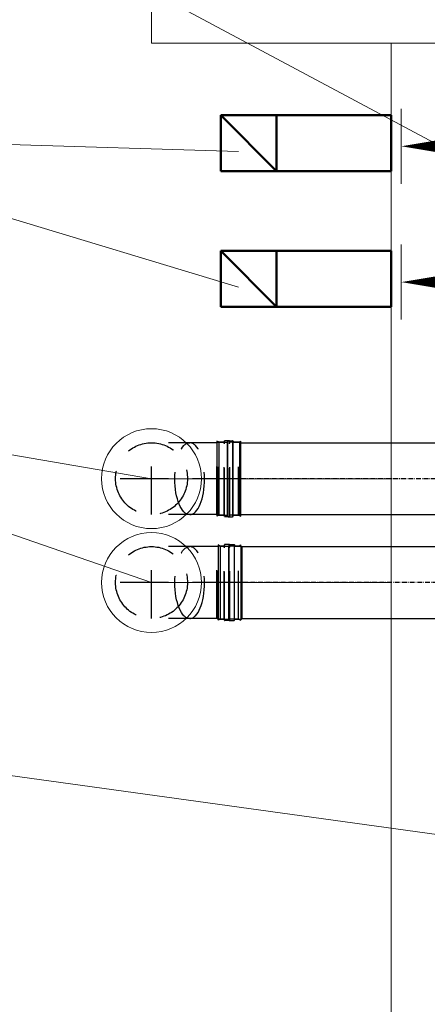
# Model space of a CAD drawing. Header units: millimetres. Extents: x -26122 to -12632, y -5851 to 1414.
# Tile 34 of 73: x -18539 to -18437, y -299 to -53. Entities that reach past the tile are written whole.
import ezdxf

# ---------------------------------------------------------------- set-up
doc = ezdxf.new("R2010")
doc.units = ezdxf.units.MM
doc.linetypes.add('ACAD_ISO10W100', pattern=[18.5, 12, -3, 0.5, -3])
doc.linetypes.add('DASHED', pattern=[181.05, 120.7, -60.35])
for name, color, linetype, lineweight in [('A-INW-SC', 30, 'Continuous', 13), ('Oś symetrii', 5, 'ACAD_ISO10W100', 20), ('Rysunek', 7, 'Continuous', 40)]:
    doc.layers.add(name, color=color, linetype=linetype, lineweight=lineweight)
doc.layers.add('Jeremias - linie wewnetrzne', color=5, linetype='DASHED')
doc.layers.add('Jeremias - osie', color=5, linetype='DASHED')

# ---------------------------------------------------------------- blocks, each defined once
blk = doc.blocks.new('A$C19638')
at = {"layer": 'Oś symetrii', "lineweight": -3}
blk.add_line((95.1, 0), (95.1, 1010), dxfattribs=at)
at = {"layer": 'Rysunek', "lineweight": -3}
for p, q in [((189.1, 1005), (1.1, 1005)), ((3.7, 999), (1.1, 1005)), ((3.7, 999), (186.5, 999)), ((3.7, 999), (3.7, 978.8)), ((186.5, 999), (189.1, 1005)), ((186.5, 999), (186.5, 978.8)), ((0, 976.3), (0, 965.2)), ((0.8, 977.3), (2.9, 977.8)), ((0.8, 964.2), (2.9, 963.7)), ((1, 977.2), (189.8, 977.2)), ((1, 964.3), (189.8, 964.3)), ((2.9, 977.8), (187.3, 977.8)), ((2.9, 963.7), (187.3, 963.7)), ((3.7, 962.7), (3.7, 947.4)), ((186.5, 962.7), (186.5, 947.4)), ((189.4, 977.3), (187.3, 977.8)), ((189.4, 964.2), (187.3, 963.7)), ((190.2, 976.3), (190.2, 965.2)), ((3.7, 947.4), (186.5, 947.4)), ((3.7, 947.4), (5.1, 945)), ((5.1, 945), (185.1, 945)), ((5.1, 945), (5.1, 70.3)), ((186.5, 947.4), (185.1, 945)), ((185.1, 945), (185.1, 70.3)), ((2, 64.5), (2, 64.8)), ((5.1, 70.3), (2.8, 67.3)), ((5.1, 59), (2.8, 62)), ((5.1, 70.3), (185.1, 70.3)), ((185.1, 70.3), (187.4, 67.3)), ((185.1, 59), (187.4, 62)), ((188.2, 64.5), (188.2, 64.8))]:
    blk.add_line(p, q, dxfattribs=at)
blk.add_lwpolyline([(5.1, 9), (5.1, 59), (185.1, 59), (185.1, 9), (184.6, 5), (5.6, 5), (5.1, 9), (185.1, 9)], close=True, dxfattribs=at)
for centre, radius, start, end in [((1, 976.3), 1.03, 101.7683, 180), ((1, 965.2), 1.03, 180, 258.2317), ((2.7, 978.8), 1.03, 281.7683, 0), ((2.7, 962.7), 1.03, 0, 78.2317), ((187.5, 978.8), 1.03, 180, 258.2317), ((187.5, 962.7), 1.03, 101.7683, 180), ((189.2, 976.3), 1.03, 0, 78.2317), ((189.2, 965.2), 1.03, 281.7683, 0), ((6.1, 64.8), 4.11, 143.1603, 180), ((6.1, 64.5), 4.11, 180, 216.8397), ((184.1, 64.8), 4.11, 0, 36.8397), ((184.1, 64.5), 4.11, 323.1603, 0)]:
    blk.add_arc(centre, radius, start, end, dxfattribs=at)
blk = doc.blocks.new('A$C22460')
at = {"layer": 'A-INW-SC', "color": 7}
blk.add_line((313.4, 189.1), (313.4, 1.1), dxfattribs=at)
at = {"layer": 'Jeremias - linie wewnetrzne', "color": 7}
for p, q in [((253.4, 185.1), (90, 185.1)), ((255.8, 186.5), (253.4, 185.1)), ((253.4, 5.1), (253.4, 185.1)), ((255.8, 3.7), (255.8, 186.5)), ((271.1, 186.5), (255.8, 186.5)), ((272.6, 189.4), (272.1, 187.3)), ((272.1, 2.9), (272.1, 187.3)), ((272.7, 1), (272.7, 189.8)), ((284.7, 190.2), (273.6, 190.2)), ((285.6, 1), (285.6, 189.8)), ((285.7, 189.4), (286.2, 187.3)), ((286.2, 2.9), (286.2, 187.3)), ((307.4, 186.5), (287.2, 186.5)), ((307.4, 186.5), (313.4, 189.1)), ((307.4, 3.7), (307.4, 186.5)), ((253.4, 5.1), (90, 5.1)), ((255.8, 3.7), (253.4, 5.1)), ((271.1, 3.7), (255.8, 3.7)), ((272.6, 0.8), (272.1, 2.9)), ((284.7, 0), (273.6, 0)), ((285.7, 0.8), (286.2, 2.9)), ((307.4, 3.7), (287.2, 3.7)), ((307.4, 3.7), (313.4, 1.1))]:
    blk.add_line(p, q, dxfattribs=at)
blk.add_circle((90, 95.1), 90, dxfattribs=at)
for centre, start, end in [((271.1, 187.5), 270, 348.2317), ((273.6, 189.2), 90, 168.2317), ((284.7, 189.2), 11.7683, 90), ((287.2, 187.5), 191.7683, 270), ((271.1, 2.7), 11.7683, 90), ((273.6, 1), 191.7683, 270), ((284.7, 1), 270, 348.2317), ((287.2, 2.7), 90, 168.2317)]:
    blk.add_arc(centre, 1.03, start, end, dxfattribs=at)
at = {"layer": 'Jeremias - linie wewnetrzne', "color": 7, "extrusion": (0, 0, -1)}
blk.add_ellipse((185.6, 95.1), major_axis=(0, 90), ratio=0.414214, start_param=3.141593, end_param=6.283185, dxfattribs=at)
at = {"layer": 'Jeremias - linie wewnetrzne', "color": 7}
blk.add_ellipse((185.6, 95.1), major_axis=(0, 90), ratio=0.414214, start_param=3.141593, end_param=6.283185, dxfattribs=at)
at = {"layer": 'Jeremias - osie'}
for p, q in [((90, 5.1), (90, 185.1)), ((313.4, 95.1), (0, 95.1))]:
    blk.add_line(p, q, dxfattribs=at)

msp = doc.modelspace()

# ---------------------------------------------------------------- linework, layer by layer
at = {"color": 7, "lineweight": 15}
for p, q in [((-18589.65, -1.25), (-18406.86, -99.05)), ((-18608.94, -82.21), (-18484.35, -119.88)), ((-18608.86, -82.21), (-18484.35, -85.96)), ((-18653.29, -142.87), (-18506.13, -167.84)), ((-18653.29, -142.87), (-18506.13, -193.84)), ((-18643.44, -228.08), (-18425.78, -258.16))]:
    msp.add_line(p, q, dxfattribs=at)
for points in [[(-18427.84, -84.64, 5.25, 0, 0), (-18443.59, -84.64, 0, 0, 0)], [(-18427.84, -118.64, 5.25, 0, 0), (-18443.59, -118.64, 0, 0, 0)]]:
    msp.add_lwpolyline(points, format="xyseb", dxfattribs=at)
at = {"layer": 'A-INW-SC', "color": 7}
for p, q in [((-18506.13, 103.16), (-18506.13, -58.84)), ((-18446.13, -58.84), (-18506.13, -58.84)), ((-18446.13, -58.84), (-18446.13, -430.84)), ((-18246.13, -58.84), (-18446.13, -58.84)), ((-18443.59, -75.26), (-18443.59, -94.03)), ((-18443.59, -109.26), (-18443.59, -128.03)), ((-18446.13, -167.84), (-18506.13, -167.84)), ((-18446.13, -193.84), (-18506.13, -193.84))]:
    msp.add_line(p, q, dxfattribs=at)
at = {"layer": 'A-INW-SC', "color": 7, "lineweight": 50}
for p, q in [((-18446.13, -76.84), (-18488.81, -76.84)), ((-18488.81, -76.84), (-18488.81, -90.84)), ((-18488.81, -76.84), (-18474.81, -90.84)), ((-18474.81, -76.84), (-18474.81, -90.84)), ((-18446.13, -76.84), (-18446.13, -90.84)), ((-18446.13, -90.84), (-18488.81, -90.84)), ((-18446.13, -110.84), (-18488.81, -110.84)), ((-18488.81, -110.84), (-18488.81, -124.84)), ((-18488.81, -110.84), (-18474.81, -124.84)), ((-18474.81, -110.84), (-18474.81, -124.84)), ((-18446.13, -110.84), (-18446.13, -124.84)), ((-18446.13, -124.84), (-18488.81, -124.84))]:
    msp.add_line(p, q, dxfattribs=at)
at = {"layer": 'A-INW-SC', "color": 7}
for centre in [(-18506.13, -167.84), (-18506.13, -193.84)]:
    msp.add_circle(centre, 12.5, dxfattribs=at)

# ---------------------------------------------------------------- block references
at = {"layer": 'A-INW-SC', "color": 7, "xscale": 0.1, "yscale": 0.1, "zscale": 0.1}
for p in [(-18515.13, -177.35), (-18515.13, -203.35)]:
    msp.add_blockref('A$C22460', p, dxfattribs=at)
at = {"layer": 'A-INW-SC', "color": 7, "xscale": 0.1, "yscale": 0.1, "zscale": 0.1, "rotation": 90}
for p in [(-18389.3, -177.35), (-18388.95, -203.35)]:
    msp.add_blockref('A$C19638', p, dxfattribs=at)

doc.saveas('drawing.dxf')
